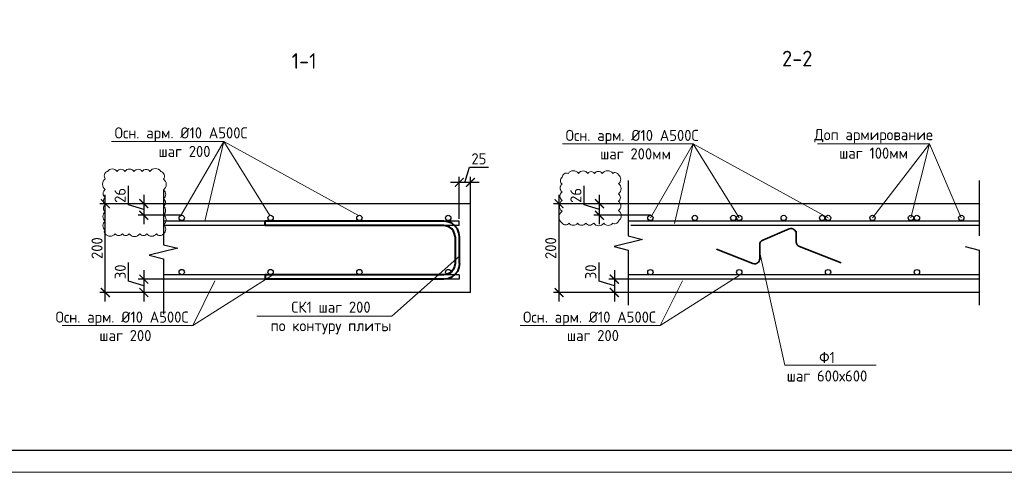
# Model space of a CAD drawing. Header units: millimetres. Extents: x -42044588 to 856694, y -806701 to 941911.
# Tile 189 of 256: x -93375 to -71205, y -300229 to -290042. Entities that reach past the tile are written whole.
import ezdxf
from ezdxf import colors
from ezdxf.entities.mleader import LeaderData, LeaderLine
from ezdxf.math import Vec2, Vec3

# ---------------------------------------------------------------- set-up
doc = ezdxf.new("R2010")
doc.units = ezdxf.units.MM
for name, color, linetype, lineweight in [('_0.5', 94, 'Continuous', 50), ('Арм_хомуты', 133, 'Continuous', 18), ('Арматура', 152, 'Continuous', 40), ('Выноски', 20, 'Continuous', 20), ('Перекрытие ж_бетон', 1, 'Continuous', 30), ('подоснова', 151, 'Continuous', 5), ('поз.', 2, 'Continuous', 25), ('РАЗМЕРЫ', 1, 'Continuous', 9), ('Текст', 7, 'Continuous', 25), ('ТОНКИЕ', 7, 'Continuous', 9), ('Узлы', 7, 'Continuous', 0)]:
    doc.layers.add(name, color=color, linetype=linetype, lineweight=lineweight)
doc.layers.add('К_Схемоармирование', color=7, linetype='Continuous')
doc.layers.add('ТОЛСТЫЕ_ОСНОВНЫЕ', color=6, linetype='Continuous')
doc.styles.add('GOST 2.304', font='CS_Gost2304.shx')
doc.styles.add('GOST-2.304_Type-B', font='GOST_Common.ttf')
doc.styles.add('ГОСТ', font='GOST_Common.ttf')
doc.styles.add('ГОСТ 2.304', font='GOST_Common.ttf')
doc.dimstyles.new('СПДС', dxfattribs={"dimscale": 100, "dimtxt": 2.5, "dimasz": 2, "dimexe": 1.25, "dimexo": 0, "dimtad": 1, "dimdec": 0, "dimrnd": 5, "dimtxsty": 'GOST-2.304_Type-B', "dimblk": 'ARCHTICK', "dimcen": 2.5, "dimdle": 2, "dimclrd": 1, "dimclre": 1, "dimclrt": 1, "dimadec": 0, "dimazin": 2, "dimtfac": 0.75, "dimtdec": 0, "dimtmove": 1, "dimatfit": 3, "dimfxl": 0, "dimtolj": 1, "dimarcsym": 0})

# ---------------------------------------------------------------- blocks, each defined once
blk = doc.blocks.new('A$Cd09756da')
at = {"layer": 'Текст', "color": 7, "attachment_point": 1, "style": 'ГОСТ'}
for s, width, heights, insert, char_height in [('\\pi594.35517;{\\fTimes New Roman|b0|i0|c204|p18;\\C256;Строительство жилого комплекса со  встроенными помещениями \\P\\pi1441.86779;общественного-делового, коммерческого назначения и \\P\\pi41.3631;поликлиническим учреждением по адресу: г. Чита, ул. 1-я Коллективная}', 11543.07, [0], (-11741, 4333), 250), ('\\pi389.01406;{\\fTimes New Roman|b0|i0|c204|p18;\\C256;«Жилой дом со встроенными помещениями \\P\\pi641.91601;общественно-делового и коммерческого \\P\\pi302.06381;назначения на первом этаже здания», поз. 3.1\\P}', 7000, [1500], (-12014, 2803), 225)]:
    blk.add_mtext_dynamic_manual_height_columns(s, width=width, gutter_width=12.5, heights=heights, dxfattribs=dict(at, insert=insert, char_height=char_height))
blk = doc.blocks.new('*U6686')
at = {"layer": 'ТОЛСТЫЕ_ОСНОВНЫЕ', "color": 6}
blk.add_lwpolyline([(20, 5), (886, 5), (886, 415), (20, 415)], close=True, dxfattribs=at)
at = {"layer": 'ТОНКИЕ'}
blk.add_lwpolyline([(0, 0), (891, 0), (891, 420), (0, 420)], close=True, dxfattribs=at)
blk = doc.blocks.new('*U7184')
at = {"color": 0, "linetype": 'ByBlock', "lineweight": -2}
for p, q in [((-65.3, 25), (-65.3, 427.5)), ((-55.3, 427.5), (-65.3, 427.5)), ((-55.3, 25), (-55.3, 427.5)), ((55.3, 25), (55.3, 427.5)), ((55.3, 427.5), (65.3, 427.5)), ((65.3, 25), (65.3, 427.5)), ((-64.1, 15.9), (-65.3, 25)), ((-54.4, 18.5), (-55.3, 25)), ((54.4, 18.5), (55.3, 25)), ((64.1, 15.9), (65.3, 25)), ((-60.6, 7.5), (-64.1, 15.9)), ((-55, 0.3), (-60.6, 7.5)), ((-47.8, -5.3), (-55, 0.3)), ((-51.9, 12.5), (-54.4, 18.5)), ((-47.9, 7.3), (-51.9, 12.5)), ((-42.8, 3.3), (-47.9, 7.3)), ((-36.7, 0.9), (-42.8, 3.3)), ((-30.3, 0), (-36.7, 0.9)), ((-30.3, 0), (30.3, 0)), ((30.3, 0), (36.7, 0.9)), ((36.7, 0.9), (42.8, 3.3)), ((42.8, 3.3), (47.9, 7.3)), ((47.8, -5.3), (55, 0.3)), ((47.9, 7.3), (51.9, 12.5)), ((51.9, 12.5), (54.4, 18.5)), ((55, 0.3), (60.6, 7.5)), ((60.6, 7.5), (64.1, 15.9)), ((-39.3, -8.8), (-47.8, -5.3)), ((-30.3, -10), (-39.3, -8.8)), ((30.3, -10), (-30.3, -10)), ((30.3, -10), (39.3, -8.8)), ((39.3, -8.8), (47.8, -5.3))]:
    blk.add_line(p, q, dxfattribs=at)
at = {"style": 'GOST 2.304', "oblique": 15, "flags": 9}
for tag, p in [('ПОЗИЦИЯ', (795.4, -54.4)), ('ДИАМЕТР', (795.7, -58.7)), ('КЛАСС', (796, -63.1)), ('ДЛИНА', (796.5, -67.9)), ('МАССА', (796.8, -73.3))]:
    blk.add_attdef(tag, p, '', height=2.5, dxfattribs=at)
blk = doc.blocks.new('_ArchTick')
at = {"color": 0, "linetype": 'ByBlock', "const_width": 0.15}
blk.add_lwpolyline([(-0.5, -0.5), (0.5, 0.5)], dxfattribs=at)
blk = doc.blocks.new('*D7255')
at = {"layer": 'DEFPOINTS', "color": 0, "transparency": 16777216}
for p in [(-83477, -293704), (-83227, -294183), (-83477, -294523)]:
    blk.add_point(p, dxfattribs=at)
at = {"layer": 'РАЗМЕРЫ', "color": 1, "lineweight": -2, "transparency": 16777216}
for p, q in [((-83352, -293704), (-83248, -293360)), ((-83248, -293360), (-82823, -293360)), ((-83027, -293704), (-83677, -293704)), ((-83477, -294523), (-83477, -293579)), ((-83227, -294183), (-83227, -293579))]:
    blk.add_line(p, q, dxfattribs=at)
at = {"layer": 'РАЗМЕРЫ', "color": 1, "lineweight": -2, "transparency": 16777216, "xscale": 200, "yscale": 200, "zscale": 200, "rotation": 180}
blk.add_blockref('_ArchTick', (-83477, -293704), dxfattribs=at)
at = {"layer": 'РАЗМЕРЫ', "color": 1, "lineweight": -2, "transparency": 16777216, "xscale": 200, "yscale": 200, "zscale": 200}
blk.add_blockref('_ArchTick', (-83227, -293704), dxfattribs=at)
at = {"layer": 'РАЗМЕРЫ', "color": 1, "lineweight": 0, "transparency": 16777216, "insert": (-83036, -293173), "char_height": 250, "attachment_point": 5, "style": 'GOST-2.304_Type-B'}
blk.add_mtext('\\A1;25', dxfattribs=at)
blk = doc.blocks.new('_None')
blk = doc.blocks.new('*D7256')
at = {"layer": 'DEFPOINTS', "color": 0, "transparency": 16777216}
for p in [(-91447, -294183), (-90174, -294183), (-90255, -296183)]:
    blk.add_point(p, dxfattribs=at)
at = {"layer": 'РАЗМЕРЫ', "color": 1, "lineweight": -2, "transparency": 16777216}
for p, q in [((-90174, -294183), (-91572, -294183)), ((-91447, -296383), (-91447, -293983)), ((-90255, -296183), (-91572, -296183))]:
    blk.add_line(p, q, dxfattribs=at)
at = {"layer": 'РАЗМЕРЫ', "color": 1, "lineweight": -2, "transparency": 16777216, "xscale": 200, "yscale": 200, "zscale": 200}
for p, rotation in [((-91447, -294183), 90), ((-91447, -296183), 270)]:
    blk.add_blockref('_ArchTick', p, dxfattribs=dict(at, rotation=rotation))
at = {"layer": 'РАЗМЕРЫ', "color": 1, "lineweight": 0, "transparency": 16777216, "insert": (-91634, -295183), "char_height": 250, "attachment_point": 5, "rotation": 90, "style": 'GOST-2.304_Type-B'}
blk.add_mtext('\\A1;200', dxfattribs=at)
blk = doc.blocks.new('*D7258')
at = {"layer": 'DEFPOINTS', "color": 0, "transparency": 16777216}
for p in [(-90016, -294183), (-90582, -294444), (-89727, -294444)]:
    blk.add_point(p, dxfattribs=at)
at = {"layer": 'РАЗМЕРЫ', "color": 1, "lineweight": -2, "transparency": 16777216}
for p, q in [((-90926, -294210), (-90926, -293785)), ((-90016, -294183), (-90707, -294183)), ((-90582, -293983), (-90582, -294644)), ((-90582, -294313), (-90926, -294210)), ((-89727, -294444), (-90707, -294444))]:
    blk.add_line(p, q, dxfattribs=at)
at = {"layer": 'РАЗМЕРЫ', "color": 1, "lineweight": -2, "transparency": 16777216, "xscale": 200, "yscale": 200, "zscale": 200}
for p, rotation in [((-90582, -294183), 90), ((-90582, -294444), 270)]:
    blk.add_blockref('_ArchTick', p, dxfattribs=dict(at, rotation=rotation))
at = {"layer": 'РАЗМЕРЫ', "color": 1, "lineweight": 0, "transparency": 16777216, "insert": (-91114, -293998), "char_height": 250, "attachment_point": 5, "rotation": 90, "style": 'GOST-2.304_Type-B'}
blk.add_mtext('\\A1;26', dxfattribs=at)
blk = doc.blocks.new('*D7259')
at = {"layer": 'DEFPOINTS', "color": 0, "transparency": 16777216}
for p in [(-89760, -295882), (-90579, -296183), (-89714, -296183)]:
    blk.add_point(p, dxfattribs=at)
at = {"layer": 'РАЗМЕРЫ', "color": 1, "lineweight": -2, "transparency": 16777216}
for p, q in [((-90922, -295929), (-90922, -295504)), ((-90579, -295682), (-90579, -296383)), ((-90579, -296032), (-90922, -295929)), ((-89760, -295882), (-90704, -295882)), ((-89714, -296183), (-90704, -296183))]:
    blk.add_line(p, q, dxfattribs=at)
at = {"layer": 'РАЗМЕРЫ', "color": 1, "lineweight": -2, "transparency": 16777216, "xscale": 200, "yscale": 200, "zscale": 200}
for p, rotation in [((-90579, -295882), 90), ((-90579, -296183), 270)]:
    blk.add_blockref('_ArchTick', p, dxfattribs=dict(at, rotation=rotation))
at = {"layer": 'РАЗМЕРЫ', "color": 1, "lineweight": 0, "transparency": 16777216, "insert": (-91110, -295717), "char_height": 250, "attachment_point": 5, "rotation": 90, "style": 'GOST-2.304_Type-B'}
blk.add_mtext('\\A1;30', dxfattribs=at)
blk = doc.blocks.new('*D7257')
at = {"layer": 'DEFPOINTS', "color": 0, "transparency": 16777216}
for p in [(-80320, -294183), (-79173, -294183), (-79173, -294444)]:
    blk.add_point(p, dxfattribs=at)
at = {"layer": 'РАЗМЕРЫ', "color": 1, "lineweight": -2, "transparency": 16777216}
for p, q in [((-80664, -294210), (-80664, -293785)), ((-79173, -294183), (-80445, -294183)), ((-80320, -294644), (-80320, -293983)), ((-80320, -294313), (-80664, -294210)), ((-79173, -294444), (-80445, -294444))]:
    blk.add_line(p, q, dxfattribs=at)
at = {"layer": 'РАЗМЕРЫ', "color": 1, "lineweight": -2, "transparency": 16777216, "xscale": 200, "yscale": 200, "zscale": 200}
for p, rotation in [((-80320, -294183), 90), ((-80320, -294444), 270)]:
    blk.add_blockref('_ArchTick', p, dxfattribs=dict(at, rotation=rotation))
at = {"layer": 'РАЗМЕРЫ', "color": 1, "lineweight": 0, "transparency": 16777216, "insert": (-80851, -293998), "char_height": 250, "attachment_point": 5, "rotation": 90, "style": 'GOST-2.304_Type-B'}
blk.add_mtext('\\A1;26', dxfattribs=at)
blk = doc.blocks.new('*D7260')
at = {"layer": 'DEFPOINTS', "color": 0, "transparency": 16777216}
for p in [(-81231, -294183), (-79307, -294183), (-79461, -296183)]:
    blk.add_point(p, dxfattribs=at)
at = {"layer": 'РАЗМЕРЫ', "color": 1, "lineweight": -2, "transparency": 16777216}
for p, q in [((-79307, -294183), (-81356, -294183)), ((-81231, -296383), (-81231, -293983)), ((-79461, -296183), (-81356, -296183))]:
    blk.add_line(p, q, dxfattribs=at)
at = {"layer": 'РАЗМЕРЫ', "color": 1, "lineweight": -2, "transparency": 16777216, "xscale": 200, "yscale": 200, "zscale": 200}
for p, rotation in [((-81231, -294183), 90), ((-81231, -296183), 270)]:
    blk.add_blockref('_ArchTick', p, dxfattribs=dict(at, rotation=rotation))
at = {"layer": 'РАЗМЕРЫ', "color": 1, "lineweight": 0, "transparency": 16777216, "insert": (-81419, -295183), "char_height": 250, "attachment_point": 5, "rotation": 90, "style": 'GOST-2.304_Type-B'}
blk.add_mtext('\\A1;200', dxfattribs=at)
blk = doc.blocks.new('*D7261')
at = {"layer": 'DEFPOINTS', "color": 0, "transparency": 16777216}
for p in [(-79396, -295883), (-79986, -296183), (-79396, -296183)]:
    blk.add_point(p, dxfattribs=at)
at = {"layer": 'РАЗМЕРЫ', "color": 1, "lineweight": -2, "transparency": 16777216}
for p, q in [((-80330, -295930), (-80330, -295505)), ((-79986, -295683), (-79986, -296383)), ((-79986, -296033), (-80330, -295930)), ((-79396, -295883), (-80111, -295883)), ((-79396, -296183), (-80111, -296183))]:
    blk.add_line(p, q, dxfattribs=at)
at = {"layer": 'РАЗМЕРЫ', "color": 1, "lineweight": -2, "transparency": 16777216, "xscale": 200, "yscale": 200, "zscale": 200}
for p, rotation in [((-79986, -295883), 90), ((-79986, -296183), 270)]:
    blk.add_blockref('_ArchTick', p, dxfattribs=dict(at, rotation=rotation))
at = {"layer": 'РАЗМЕРЫ', "color": 1, "lineweight": 0, "transparency": 16777216, "insert": (-80518, -295717), "char_height": 250, "attachment_point": 5, "rotation": 90, "style": 'GOST-2.304_Type-B'}
blk.add_mtext('\\A1;30', dxfattribs=at)

msp = doc.modelspace()

# ---------------------------------------------------------------- linework, layer by layer
at = {"color": 3, "linetype": 'Continuous', "lineweight": 30}
for centre in [(-89726.569, -294503.754), (-87726.569, -294503.754), (-85726.569, -294503.754), (-83726.569, -294503.754), (-79173.221, -294503.754), (-77173.221, -294503.754), (-75173.221, -294503.754), (-73173.221, -294503.754), (-89726.569, -295722.754), (-87726.569, -295722.754), (-85726.569, -295722.754), (-83726.569, -295722.754), (-79173.221, -295723.754), (-77173.221, -295723.754), (-75173.221, -295723.754), (-73173.221, -295723.754)]:
    msp.add_circle(centre, 60, dxfattribs=at)
at = {"color": 1, "linetype": 'Continuous', "lineweight": 30}
for centre in [(-78173.221, -294503.754), (-77307.319, -294503.754), (-76173.221, -294503.754), (-75307.319, -294503.754), (-74173.221, -294503.754), (-73307.319, -294503.754), (-72173.221, -294503.754)]:
    msp.add_circle(centre, 60, dxfattribs=at)
at = {"layer": '_0.5', "color": 240, "lineweight": 0, "true_color": 0xed1f24}
for points in [[(-91448.09, -294859.995, 0.52056705), (-91227.101, -294859.995, 0.52056705), (-91063.566, -294859.995, 0.52056705), (-90913.133, -294859.995, 0.52056705), (-90669.221, -294859.995, 0.52056705), (-90511.659, -294859.995, 0.52056705), (-90297.051, -294859.995, 0.52056705), (-90138.268, -294859.995, 0.52056705), (-90138.171, -294657.746, 0.52056705), (-90138.171, -294430.406, 0.52056705), (-90138.171, -294246.885, 0.52056705), (-90138.171, -294069.995, 0.52056705), (-90138.171, -293875.224, 0.52056705), (-90138.171, -293629.277, 0.52056705), (-90196.59, -293456.056, 0.52056705), (-90442.5, -293456.056, 0.52056705), (-90614.501, -293456.056, 0.52056705), (-90802.643, -293456.056, 0.52056705), (-91005.742, -293456.056, 0.52056705), (-91183.954, -293456.056, 0.52056705), (-91396.556, -293456.056, 0.52056705), (-91448.09, -293625.745, 0.52056705), (-91448.09, -293862.821, 0.52056705), (-91448.09, -294045.9, 0.52056705), (-91448.09, -294204.186, 0.52056705), (-91448.09, -294365.474, 0.52056705), (-91448.09, -294576.96, 0.52056705), (-91448.09, -294775.042, 0.52056705)], [(-81160.494, -294620.295, 0.52056705), (-81006.773, -294620.295, 0.52056705), (-80814.997, -294620.295, 0.52056705), (-80629.095, -294620.295, 0.52056705), (-80450.679, -294620.295, 0.52056705), (-80223.736, -294620.295, 0.52056705), (-80022.773, -294620.295, 0.52056705), (-79893.09, -294573.296, 0.52056705), (-79893.09, -294336.895, 0.52056705), (-79893.09, -294130.939, 0.52056705), (-79893.09, -293957.763, 0.52056705), (-79893.09, -293729.987, 0.52056705), (-79893.09, -293536.596, 0.52056705), (-80021.939, -293501.708, 0.52056705), (-80256.805, -293501.708, 0.52056705), (-80430.563, -293501.708, 0.52056705), (-80584.479, -293501.708, 0.52056705), (-80796.422, -293501.708, 0.52056705), (-81021.739, -293501.708, 0.52056705), (-81160.494, -293586.912, 0.52056705), (-81160.494, -293745.31, 0.52056705), (-81160.494, -293919.389, 0.52056705), (-81160.494, -294109.079, 0.52056705), (-81160.494, -294354.943, 0.52056705)]]:
    msp.add_lwpolyline(points, format="xyb", close=True, dxfattribs=at)
at = {"layer": 'Арматура', "color": 2, "lineweight": 0}
for p, q in [((-88779.442, -292781.344), (-91305.908, -292781.344)), ((-88779.442, -292781.344), (-89745.15, -294447.754)), ((-88779.442, -292781.344), (-89203.875, -294575.964)), ((-85745.15, -294447.754), (-88779.442, -292781.344)), ((-87745.15, -294447.754), (-88779.442, -292781.344)), ((-78207.513, -292837.344), (-81151.079, -292837.344)), ((-78207.513, -292837.344), (-79173.221, -294503.754)), ((-78207.513, -292837.344), (-78631.946, -294631.964)), ((-75173.221, -294503.754), (-78207.513, -292837.344)), ((-77173.221, -294503.754), (-78207.513, -292837.344)), ((-72886.455, -292837.344), (-75412.922, -292837.344)), ((-72886.455, -292837.344), (-74173.221, -294503.754)), ((-72886.455, -292837.344), (-73307.319, -294503.754)), ((-72173.221, -294503.754), (-72886.455, -292837.344)), ((-87699.3, -295802.754), (-89478.369, -296926.996)), ((-89478.369, -296926.996), (-88978.025, -295915.964)), ((-77173.221, -295802.754), (-78952.29, -296926.996)), ((-78952.29, -296926.996), (-78451.946, -295915.964)), ((-89478.369, -296926.996), (-92421.935, -296926.996)), ((-78952.29, -296926.996), (-82109.475, -296926.996))]:
    msp.add_line(p, q, dxfattribs=at)
at = {"layer": 'К_Схемоармирование', "lineweight": 35, "ltscale": 10}
for p, q in [((-76047.056, -294752.137), (-76642.317, -295001.105)), ((-75891.396, -295044.341), (-75891.396, -294799.758)), ((-76864.372, -295526.93), (-77686.788, -295206.689)), ((-76711.297, -295104.727), (-76711.297, -295422.265)), ((-74876.706, -295511.031), (-75819.327, -295149.202))]:
    msp.add_line(p, q, dxfattribs=at)
for centre, start, end in [((-76003.716, -294855.758), 0, 112.6971619), ((-76598.977, -295104.727), 112.6971619, 180), ((-75779.076, -295044.341), 180, 249.0004898), ((-76823.617, -295422.265), 248.7245114, 0)]:
    msp.add_arc(centre, 112.32, start, end, dxfattribs=at)
at = {"layer": 'Перекрытие ж_бетон', "color": 7, "linetype": 'Continuous', "lineweight": 30}
for p, q in [((-83226.547, -294182.754), (-90138.171, -294182.754)), ((-83226.547, -296182.754), (-83226.547, -294182.754)), ((-71767.943, -294182.754), (-79673.221, -294182.754)), ((-83226.547, -296182.754), (-90138.171, -296182.754)), ((-71767.943, -296182.754), (-79673.221, -296182.754))]:
    msp.add_line(p, q, dxfattribs=at)
at = {"layer": 'Перекрытие ж_бетон', "color": 3, "linetype": 'Continuous', "lineweight": 30}
for p, q in [((-83476.569, -294578.754), (-90138.171, -294578.754)), ((-83476.569, -294677.664), (-83476.569, -294578.754)), ((-71767.943, -294578.754), (-79673.221, -294578.754)), ((-83476.569, -294677.664), (-90138.171, -294677.664)), ((-71767.943, -294677.664), (-79612.221, -294677.664)), ((-83476.569, -295782.754), (-90138.171, -295782.754)), ((-83936.546, -295881.664), (-90138.171, -295881.664)), ((-83476.569, -295881.664), (-90138.171, -295881.664)), ((-83476.569, -295782.754), (-83476.569, -295881.664)), ((-71767.943, -295783.754), (-79673.221, -295783.754)), ((-71767.943, -295882.664), (-79673.221, -295882.664)), ((-71767.943, -295882.664), (-79612.221, -295882.664))]:
    msp.add_line(p, q, dxfattribs=at)
at = {"layer": 'поз.', "linetype": 'Continuous'}
for points in [[(-79673.221, -293663.647), (-79673.221, -294905.647), (-79353.221, -294985.647), (-79993.221, -295145.647), (-79673.221, -295225.647), (-79673.221, -296467.647)], [(-71767.943, -293663.647), (-71767.943, -294905.647)], [(-90138.171, -293863.647), (-90138.171, -295105.647), (-89818.171, -295185.647), (-90458.171, -295345.647), (-90138.171, -295425.647), (-90138.171, -296667.647)], [(-72087.943, -295145.647), (-71767.943, -295225.647), (-71767.943, -296467.647)]]:
    msp.add_lwpolyline(points, dxfattribs=at)

# ---------------------------------------------------------------- block references
at = {"xscale": 100, "yscale": 100, "zscale": 100}
msp.add_blockref('*U6686', (-109039.712, -300229.291), dxfattribs=at)
at = {"lineweight": 50, "ltscale": 100}
msp.add_blockref('A$Cd09756da', (-115050.914, -299315.859), dxfattribs=at)
at = {"layer": 'Арм_хомуты', "lineweight": 40, "xscale": -10, "yscale": 10, "zscale": 10, "rotation": 90}
msp.add_blockref('*U7184', (-83573.346, -295230.209), dxfattribs=at)

# ---------------------------------------------------------------- texts
at = {"layer": 'Арматура', "color": 2, "lineweight": 0, "char_height": 250, "width": 3270.99844, "attachment_point": 5, "style": 'ГОСТ 2.304'}
for s, insert in [(' \\PОсн. арм. %%C10 А500С\\P шаг 200', (-89740.476, -292589.914)), (' \\PОсн. арм. %%C10 А500С\\P шаг 200мм', (-79585.647, -292645.914)), ('Доп армирование шаг 100мм', (-74149.689, -292837.344)), (' \\PОсн. арм. %%C10 А500С\\P шаг 200', (-91070.121, -296735.565)), (' \\PОсн. арм. %%C10 А500С\\P шаг 200', (-80544.043, -296735.565))]:
    msp.add_mtext(s, dxfattribs=dict(at, insert=insert))
at = {"layer": 'Выноски', "color": 240, "true_color": 0xed1f24, "insert": (-133538.641, -292687.691), "char_height": 250, "width": 18219.65973, "attachment_point": 1, "style": 'ГОСТ'}
msp.add_mtext('\\pi-500,l500;В выделенной области представлена замененная ( актуальная) версия. Содержание изменения см. в листе разрешения на внесение изменений{\\H1.025x; }', dxfattribs=at)
at = {"layer": 'Текст', "color": 7, "insert": (-127050.914, -297815.859), "char_height": 250, "attachment_point": 1, "style": 'ГОСТ'}
msp.add_mtext_dynamic_manual_height_columns('\\pi3500;\\P\\pi947.53788;Плита на отм. +27,900 (опалубка)', width=7000, gutter_width=12.5, heights=[1500], dxfattribs=at)
at = {"layer": 'Узлы', "color": 80, "linetype": 'Continuous', "lineweight": 0, "style": 'GOST-2.304_Type-B'}
for s, p in [('1-1', (-87251.446, -291145.099)), ('2-2', (-76209.542, -291090.814))]:
    msp.add_text(s, height=350, dxfattribs=at).set_placement(p)
at = {"layer": 'Узлы', "color": 80, "linetype": 'Continuous', "lineweight": 0, "insert": (-99371.855, -292290.479), "char_height": 350, "width": 10464.96038, "attachment_point": 5, "style": 'GOST-2.304_Type-B'}
msp.add_mtext('\\pi136.85;Деталь выполнения стыковки арматурных стержней внахлестку ∅10', dxfattribs=at)

# ---------------------------------------------------------------- dimensions: what is measured, and where the dimension line sits
at = {"layer": 'РАЗМЕРЫ', "lineweight": 0}
dim = msp.add_linear_dim(base=(-83476.569, -293703.797), p1=(-83226.547, -294182.754), p2=(-83476.569, -294522.754), dimstyle='СПДС', override={"dimlfac": 0.1, "dimrnd": 5}, dxfattribs=at)
dim.commit()
dim.dimension.update_dxf_attribs({"geometry": '*D7255', "text_midpoint": (-83185.933, -293172.547)})
for base, p1, p2, override, picture, middle in [((-90582.369, -294443.754), (-90015.638, -294182.754), (-89726.569, -294443.754), {"dimlfac": 0.1, "dimrnd": 0}, '*D7258', (-91113.619, -294147.629)), ((-80319.981, -294182.754), (-79173.221, -294443.754), (-79173.221, -294182.754), {"dimlfac": 0.1, "dimrnd": 0}, '*D7257', (-80851.231, -294147.629)), ((-91446.654, -294183.033), (-90254.957, -296182.754), (-90174.372, -294183.033), {"dimlfac": 0.1, "dimrnd": 5}, '*D7256', (-91634.154, -295182.893)), ((-81231.303, -294182.754), (-79460.751, -296182.754), (-79306.789, -294182.754), {"dimlfac": 0.1, "dimrnd": 5}, '*D7260', (-81418.803, -295182.754)), ((-90578.619, -296182.754), (-89760.448, -295881.664), (-89713.723, -296182.754), {"dimlfac": 0.1, "dimrnd": 5}, '*D7259', (-91109.869, -295866.584)), ((-79986.422, -296182.754), (-79396.488, -295882.664), (-79396.488, -296182.754), {"dimlfac": 0.1, "dimrnd": 5}, '*D7261', (-80517.672, -295867.084))]:
    dim = msp.add_linear_dim(base=base, p1=p1, p2=p2, angle=90, dimstyle='СПДС', override=override, dxfattribs=at)
    dim.commit()
    dim.dimension.update_dxf_attribs({"geometry": picture, "text_midpoint": middle})

# ---------------------------------------------------------------- leaders
at = {"layer": 'подоснова', "color": 4, "ltscale": 0.3}
ml = msp.add_multileader_mtext('Standard', dxfattribs=at)
ml.set_content('Ф1 \\Pшаг 600х600', color=4, style='GOST-2.304_Type-B')
ml.set_leader_properties(color=256, linetype='ByLayer', lineweight=15)
ml.set_arrow_properties(name='NONE')
ml.build(insert=Vec2(0, 0))
ml.multileader.update_dxf_attribs({"text_left_attachment_type": 6, "text_right_attachment_type": 6, "dogleg_length": 0.1, "arrow_head_size": 18})
ctx = ml.context
ctx.base_point, ctx.char_height, ctx.arrow_head_size, ctx.landing_gap_size, ctx.plane_origin = Vec3(-76148.128, -297819.523), 250, 18, 20, Vec3(-85383.842, -291618.187)
ctx.left_attachment, ctx.right_attachment, ctx.text_align_type = 6, 6, 1
notes = []
notes.append((ctx, [(0, (1, 1, 0), (-76148.228, -297819.523), (1, 0), 0.1, [(0, [(-76707.24, -295291.72)], 0, [])])]))
ctx.mtext.insert, ctx.mtext.alignment, ctx.mtext.flow_direction = Vec3(-75197.825, -297519.523), 2, 5
at = {"layer": 'подоснова', "color": 2, "lineweight": 0, "ltscale": 0.3}
ml = msp.add_multileader_mtext('Standard', dxfattribs=at)
ml.set_content('СК1 шаг 200 \\Pпо контуру плиты', color=2, style='GOST-2.304_Type-B')
ml.set_leader_properties(color=256, linetype='ByLayer', lineweight=15)
ml.set_arrow_properties(name='NONE')
ml.build(insert=Vec2(0, 0))
ml.multileader.update_dxf_attribs({"text_left_attachment_type": 6, "text_right_attachment_type": 6, "dogleg_length": 0.1, "arrow_head_size": 18})
ctx = ml.context
ctx.base_point, ctx.char_height, ctx.arrow_head_size, ctx.landing_gap_size, ctx.plane_origin = Vec3(-87734.694, -296712.099), 250, 18, 20, Vec3(-92103.672, -292503.679)
ctx.left_attachment, ctx.right_attachment, ctx.text_align_type = 6, 6, 1
notes.append((ctx, [(1, (1, 1, 0), (-84998.382, -296712.099), (-1, 0), 0.1, [(0, [(-83463.07, -295357.806)], 0, [])])]))
ctx.mtext.insert, ctx.mtext.alignment, ctx.mtext.flow_direction = Vec3(-86366.588, -296387.099), 2, 5
for ctx, leaders in notes:
    for number, flags, end, landing, length, lines in leaders:
        leader = LeaderData()
        leader.index, (leader.has_last_leader_line, leader.has_dogleg_vector, leader.attachment_direction) = number, flags
        leader.last_leader_point, leader.dogleg_vector, leader.dogleg_length = Vec3(end), Vec3(landing), length
        for number, points, colour, breaks in lines:
            line = LeaderLine()
            line.index, line.vertices, line.color, line.breaks = number, Vec3.list(points), colors.encode_raw_color(colour), breaks
            leader.lines.append(line)
        ctx.leaders.append(leader)

doc.saveas('drawing.dxf')
